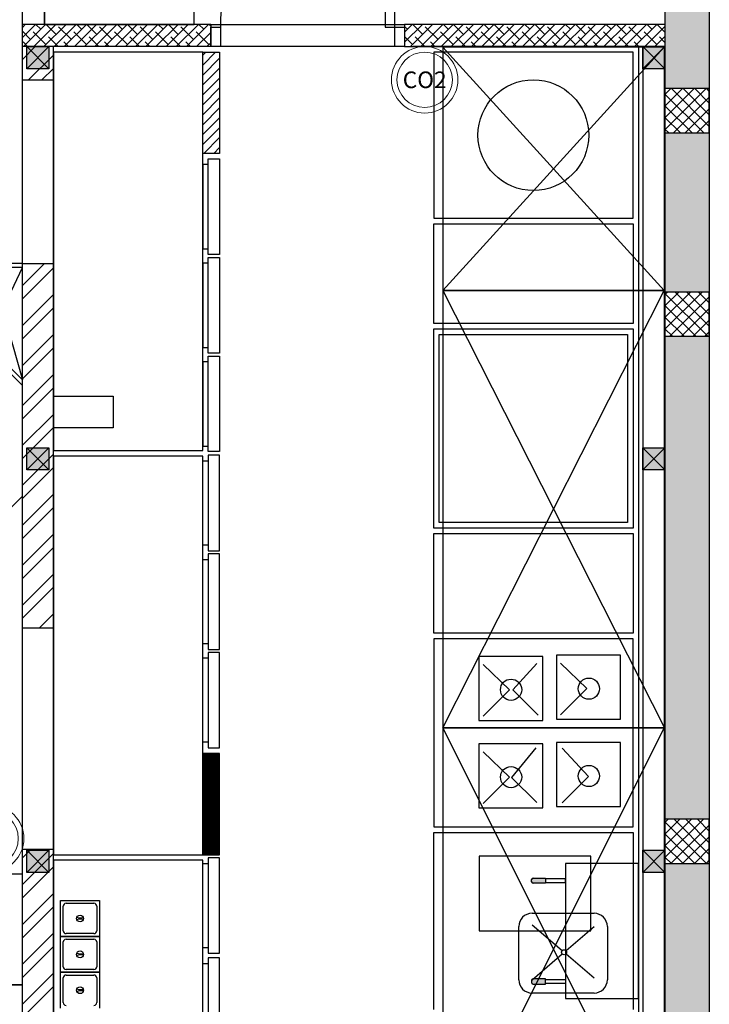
# Model space of a CAD drawing. Header units: millimetres. Extents: x -150 to 42176, y -50 to 21011.
# Tile 21 of 23: x 14438 to 17550, y 5194 to 9642. Entities that reach past the tile are written whole.
import ezdxf

# ---------------------------------------------------------------- set-up
doc = ezdxf.new("R2010")
doc.units = ezdxf.units.MM
doc.header["$LTSCALE"] = 2
doc.header["$MEASUREMENT"] = 0
doc.layers.add('FIRE-EXTINGUISHER', color=1, linetype='Continuous', lineweight=20, true_color=0xff0000)
doc.layers.add('GREY SCALE', color=9, linetype='Continuous', lineweight=0, true_color=0x808080)
doc.styles.get("Standard").update_dxf_attribs({"font": 'times.ttf'})

# ---------------------------------------------------------------- blocks, each defined once
blk = doc.blocks.new('FE-K-WC-6L')
at = {"layer": 'FIRE-EXTINGUISHER', "color": 7}
blk.add_circle((0, 0), 150, dxfattribs=at)
at = {"layer": 'FIRE-EXTINGUISHER', "color": 2, "true_color": 0xffff00}
blk.add_circle((0, 0), 125, dxfattribs=at)
at = {"layer": 'FIRE-EXTINGUISHER', "insert": (0, 0), "char_height": 100, "attachment_point": 5}
blk.add_mtext_dynamic_manual_height_columns('\\pxqc;{\\Fromans|c0;K}', width=272.429, gutter_width=1, heights=[0], dxfattribs=at)
blk = doc.blocks.new('FE-BC-C02-3')
at = {"layer": 'FIRE-EXTINGUISHER'}
blk.add_circle((0, 0), 150, dxfattribs=at)
at = {"layer": 'FIRE-EXTINGUISHER', "color": 7}
blk.add_circle((0, 0), 125, dxfattribs=at)
at = {"layer": 'FIRE-EXTINGUISHER', "insert": (0, 0), "char_height": 75, "attachment_point": 5}
blk.add_mtext_dynamic_manual_height_columns('\\pxqc;{\\Fromans|c0;CO2}', width=272.429, gutter_width=1, heights=[0], dxfattribs=at)
blk = doc.blocks.new('PLAN LAYOUT')
at = {"layer": 'GREY SCALE', "lineweight": -3}
h = blk.add_hatch(color=256, dxfattribs=at)
h.dxf.hatch_style = 1
h.paths.add_polyline_path([(17550, 5830), (17352, 5830), (17352, 5718.1), (17350.8, 3620), (17550, 3620)])
h.paths.add_polyline_path([(17550, 8211.4), (17350, 8211.4), (17350, 6030), (17550, 6030)])
h.paths.add_polyline_path([(17550, 9130), (17350, 9130), (17350, 8411.4), (17550, 8411.4)])
h.paths.add_polyline_path([(17550, 11087.2), (17350, 11087.2), (17350, 9330), (17550, 9330)])
h.paths.add_polyline_path([(17550, 13280), (17350, 13280), (17350, 11287.2), (17550, 11287.2)])
h = blk.add_hatch(color=256, dxfattribs=at)
h.dxf.hatch_style = 1
h.paths.add_polyline_path([(14470, 9520), (14570, 9520), (14570, 9420), (14470, 9420)])
h.paths.add_polyline_path([(17250, 9520), (17350, 9520), (17350, 9420), (17250, 9420)])
h.paths.add_polyline_path([(14470, 7708), (14570, 7708), (14570, 7608), (14470, 7608)])
h.paths.add_polyline_path([(14470, 5890), (14570, 5890), (14570, 5790), (14470, 5790)])
h.paths.add_polyline_path([(14470, 4080), (14570, 4080), (14570, 3980), (14470, 3980)])
h.paths.add_polyline_path([(15202, 2270), (15302, 2270), (15302, 2170), (15202, 2170)])
h.paths.add_polyline_path([(17250, 2270), (17350, 2270), (17350, 2170), (17250, 2170)])
h.paths.add_polyline_path([(17250, 4080), (17350, 4080), (17350, 3980), (17250, 3980)])
h.paths.add_polyline_path([(17250, 5890), (17350, 5890), (17350, 5790), (17250, 5790)])
h.paths.add_polyline_path([(17250, 7708), (17350, 7708), (17350, 7608), (17250, 7608)])
for points in [[(16748.3, 5758.1, -0.414214), (16754.4, 5764.2), (16811.1, 5764.2), (16811.1, 5741.1), (16754.4, 5741.1, -0.414214), (16748.3, 5747.2)], [(16748.3, 5291.9, 0.414214), (16754.4, 5285.8), (16811.1, 5285.8), (16811.1, 5308.9), (16754.4, 5308.9, 0.414214), (16748.3, 5302.8)]]:
    blk.add_hatch(color=256, dxfattribs=at).paths.add_polyline_path(points)
for p, q in [((17350, 13480), (17350, 2170)), ((17550, 13480), (17550, 0)), ((14450, 9620), (14450, 12330)), ((14450, 9620), (14450, 12330)), ((14550, 9620), (14550, 12330)), ((14550, 9620), (14550, 12230)), ((16087.6, 10394.7), (16087.6, 9607.5)), ((16131.3, 9607.5), (16131.3, 10394.7)), ((14550, 10069.8), (14550, 9620)), ((15225, 9620), (15225, 10069.8)), ((14450, 9606.9), (14463.1, 9620)), ((14450, 9561), (14509, 9620)), ((15300, 9620), (14450, 9620)), ((14450, 3520), (14450, 9620)), ((14455, 9520), (14555, 9620)), ((14501, 9520), (14601, 9620)), ((14533.2, 9598.2), (14511.4, 9620)), ((14546.9, 9520), (14646.9, 9620)), ((14550, 9620), (15225, 9620)), ((14602.2, 9575.2), (14557.4, 9620)), ((14590, 9618), (14590, 9620)), ((14592.9, 9520), (14692.9, 9620)), ((14671.1, 9552.3), (14613.6, 9609.7)), ((14638.8, 9520), (14738.8, 9620)), ((14684.8, 9520), (14784.8, 9620)), ((14717.1, 9598.2), (14695.3, 9620)), ((14730.8, 9520), (14830.8, 9620)), ((14786, 9575.2), (14741.2, 9620)), ((14776.7, 9520), (14876.7, 9620)), ((14854.9, 9552.3), (14797.5, 9609.7)), ((14822.7, 9520), (14922.7, 9620)), ((14868.7, 9520), (14968.7, 9620)), ((14900.9, 9598.2), (14879.1, 9620)), ((14914.6, 9520), (15014.6, 9620)), ((14969.9, 9575.2), (14925.1, 9620)), ((14960.6, 9520), (15060.6, 9620)), ((15038.8, 9552.3), (14981.3, 9609.7)), ((15006.5, 9520), (15106.5, 9620)), ((15052.5, 9520), (15152.5, 9620)), ((15084.8, 9598.2), (15063, 9620)), ((15098.5, 9520), (15198.5, 9620)), ((15153.7, 9575.2), (15108.9, 9620)), ((15144.4, 9520), (15244.4, 9620)), ((15222.6, 9552.3), (15165.2, 9609.7)), ((15190.4, 9520), (15290.4, 9620)), ((15268.6, 9598.2), (15246.8, 9620)), ((15300, 9612.8), (15292.8, 9620)), ((15299.9, 9620), (15299.9, 9520)), ((15300, 9620), (16175.1, 9620)), ((15300, 9620), (16175.1, 9620)), ((15300, 9607.5), (15343.8, 9607.5)), ((15300, 9520), (15300, 9607.5)), ((15343.8, 9607.5), (15343.8, 9520)), ((16087.6, 9607.5), (16131.3, 9607.5)), ((16131.3, 9607.5), (16175.1, 9607.5)), ((16131.3, 9520), (16131.3, 9607.5)), ((16175.1, 9585.4), (16209.6, 9620)), ((16175.1, 9539.5), (16255.6, 9620)), ((17350, 9620), (16175.1, 9620)), ((16175.1, 9620), (16175.1, 9520)), ((16187.8, 9598.2), (16175.1, 9611)), ((16175.1, 9607.5), (16175.1, 9520)), ((16201.5, 9520), (16301.5, 9620)), ((16256.8, 9575.2), (16212, 9620)), ((17350, 9620), (16213.8, 9620)), ((16247.5, 9520), (16347.5, 9620)), ((16325.7, 9552.3), (16268.3, 9609.7)), ((16293.5, 9520), (16393.5, 9620)), ((16339.4, 9520), (16439.4, 9620)), ((16371.7, 9598.2), (16349.9, 9620)), ((16385.4, 9520), (16485.4, 9620)), ((16440.6, 9575.2), (16395.9, 9620)), ((16431.4, 9520), (16531.4, 9620)), ((16509.6, 9552.3), (16452.1, 9609.7)), ((16477.3, 9520), (16577.3, 9620)), ((16523.3, 9520), (16623.3, 9620)), ((16555.5, 9598.2), (16533.8, 9620)), ((16569.2, 9520), (16669.2, 9620)), ((16624.5, 9575.2), (16579.7, 9620)), ((16615.2, 9520), (16715.2, 9620)), ((16693.4, 9552.3), (16636, 9609.7)), ((16661.2, 9520), (16761.2, 9620)), ((16707.1, 9520), (16807.1, 9620)), ((16739.4, 9598.2), (16717.6, 9620)), ((16753.1, 9520), (16853.1, 9620)), ((16808.3, 9575.2), (16763.6, 9620)), ((16799.1, 9520), (16899.1, 9620)), ((16877.3, 9552.3), (16819.8, 9609.7)), ((16845, 9520), (16945, 9620)), ((16891, 9520), (16991, 9620)), ((16923.2, 9598.2), (16901.5, 9620)), ((16936.9, 9520), (17036.9, 9620)), ((16992.2, 9575.2), (16947.4, 9620)), ((16982.9, 9520), (17082.9, 9620)), ((17061.1, 9552.3), (17003.7, 9609.7)), ((17028.9, 9520), (17128.9, 9620)), ((17074.8, 9520), (17174.8, 9620)), ((17107.1, 9598.2), (17085.3, 9620)), ((17120.8, 9520), (17220.8, 9620)), ((17176, 9575.2), (17131.3, 9620)), ((17166.7, 9520), (17266.7, 9620)), ((17245, 9552.3), (17187.5, 9609.7)), ((17212.7, 9520), (17312.7, 9620)), ((17258.7, 9520), (17350, 9611.3)), ((17290.9, 9598.2), (17269.2, 9620)), ((17350, 9585.1), (17315.1, 9620)), ((14487.3, 9552.3), (14450, 9589.5)), ((14556.2, 9529.3), (14498.7, 9586.7)), ((14611.4, 9520), (14567.7, 9563.8)), ((14740, 9529.3), (14682.6, 9586.7)), ((14795.3, 9520), (14751.5, 9563.8)), ((14923.9, 9529.3), (14866.4, 9586.7)), ((14979.1, 9520), (14935.4, 9563.8)), ((15107.7, 9529.3), (15050.3, 9586.7)), ((15163, 9520), (15119.2, 9563.8)), ((15291.6, 9529.3), (15234.1, 9586.7)), ((15236.3, 9520), (15300, 9583.7)), ((16210.8, 9529.3), (16175.1, 9565)), ((16266.1, 9520), (16222.3, 9563.8)), ((16394.7, 9529.3), (16337.2, 9586.7)), ((16449.9, 9520), (16406.2, 9563.8)), ((16578.5, 9529.3), (16521.1, 9586.7)), ((16633.8, 9520), (16590, 9563.8)), ((16762.4, 9529.3), (16704.9, 9586.7)), ((16817.6, 9520), (16773.9, 9563.8)), ((16946.2, 9529.3), (16888.8, 9586.7)), ((17001.5, 9520), (16957.7, 9563.8)), ((17130.1, 9529.3), (17072.6, 9586.7)), ((17185.3, 9520), (17141.6, 9563.8)), ((17313.9, 9529.3), (17256.5, 9586.7)), ((17304.6, 9520), (17350, 9565.4)), ((17350, 9539.2), (17325.4, 9563.8)), ((14450, 9462), (14508, 9520)), ((15300, 9520), (14450, 9520)), ((14473.6, 9520), (14452.8, 9540.8)), ((14570, 9520), (14470, 9420)), ((14470, 9520), (14570, 9420)), ((14470, 9520), (14570, 9520)), ((14470, 9420), (14470, 9520)), ((14570, 9520), (14570, 9420)), ((14590, 3520), (14590, 9520)), ((14657.4, 9520), (14636.6, 9540.8)), ((14841.2, 9520), (14820.5, 9540.8)), ((15025.1, 9520), (15004.3, 9540.8)), ((15208.9, 9520), (15188.2, 9540.8)), ((15282.3, 9520), (15300, 9537.7)), ((16175.1, 9520), (15300, 9520)), ((15343.8, 9520), (15300, 9520)), ((16175.1, 9520), (16131.3, 9520)), ((16175.1, 9520), (17350, 9520)), ((17350, 9520), (16213.8, 9520)), ((16312, 9520), (16291.3, 9540.8)), ((16348, 8417.9), (17346, 9518)), ((17348, 9518), (16348.1, 9518)), ((16348.1, 9518), (16348.1, 8417.9)), ((16348.1, 9518), (17346, 8417.9)), ((16495.9, 9520), (16475.1, 9540.8)), ((16679.7, 9520), (16659, 9540.8)), ((16863.6, 9520), (16842.8, 9540.8)), ((17047.4, 9520), (17026.7, 9540.8)), ((17231.3, 9520), (17210.5, 9540.8)), ((17230, 9520), (17230, 3520)), ((17250, 9520), (17250, 2170)), ((17350, 9520), (17250, 9420)), ((17250, 9520), (17350, 9420)), ((17250, 9520), (17350, 9520)), ((17250, 9420), (17250, 9520)), ((17348, 8417.9), (17348, 9518)), ((17350, 9520), (17350, 9420)), ((14478.2, 9370), (14590, 9481.8)), ((14590, 9495), (14590, 7695)), ((15263.7, 9495), (14590, 9495)), ((14590, 9495), (14590, 7695)), ((15263.7, 9495), (14590, 9495)), ((14590, 9495), (14590, 7695)), ((15263.7, 9495), (14590, 9495)), ((14590, 9495), (14590, 7695)), ((15263.7, 9495), (14590, 9495)), ((15263.7, 7695), (15263.7, 9495)), ((15263.7, 7695), (15263.7, 9495)), ((15263.7, 7695), (15263.7, 9495)), ((15263.7, 7695), (15263.7, 9495)), ((15263.7, 9481.5), (15277.2, 9495)), ((15263.7, 9436.6), (15322.1, 9495)), ((15263.7, 9495), (15339.9, 9495)), ((15263.7, 9037.9), (15263.7, 9495)), ((15339.9, 9495), (15339.9, 9037.9)), ((17206.1, 9495), (16306.1, 9495)), ((16306.1, 9495), (16306.1, 8745)), ((17206.1, 8745), (17206.1, 9495)), ((15263.7, 9391.7), (15339.9, 9467.9)), ((14570, 9420), (14470, 9420)), ((14538.3, 9370), (14590, 9421.7)), ((15263.7, 9346.8), (15339.9, 9423)), ((17350, 9420), (17250, 9420)), ((14450, 9370), (14590, 9370)), ((15263.7, 9301.9), (15339.9, 9378.1)), ((15263.7, 9257), (15339.9, 9333.2)), ((17350, 9303.7), (17376.3, 9330)), ((17350, 9250.7), (17429.3, 9330)), ((17350, 9197.7), (17482.3, 9330)), ((17350, 9144.6), (17535.4, 9330)), ((17550, 9330), (17350, 9330)), ((17350, 9330), (17350, 9130)), ((17525.8, 9130), (17350, 9305.8)), ((17550, 9158.8), (17378.8, 9330)), ((17550, 9211.9), (17431.9, 9330)), ((17550, 9264.9), (17484.9, 9330)), ((17550, 9317.9), (17537.9, 9330)), ((17550, 9130), (17550, 9330)), ((15263.7, 9212.1), (15339.9, 9288.3)), ((17472.8, 9130), (17350, 9252.8)), ((17388.4, 9130), (17550, 9291.6)), ((15263.7, 9167.3), (15339.9, 9243.4)), ((17441.4, 9130), (17550, 9238.6)), ((15263.7, 9122.4), (15339.9, 9198.5)), ((17419.7, 9130), (17350, 9199.7)), ((17494.5, 9130), (17550, 9185.5)), ((15263.7, 9077.5), (15339.9, 9153.7)), ((17366.7, 9130), (17350, 9146.7)), ((17350, 9130), (17550, 9130)), ((17547.5, 9130), (17550, 9132.5)), ((15269, 9037.9), (15339.9, 9108.8)), ((15339.9, 9037.9), (15263.7, 9037.9)), ((15313.9, 9037.9), (15339.9, 9063.9)), ((15289.1, 8987.5), (15263.7, 8987.5)), ((15263.7, 8987.5), (15263.7, 8606.6)), ((15289.1, 8987.5), (15263.7, 8987.5)), ((15263.7, 8987.5), (15263.7, 8606.6)), ((15289.1, 9012.9), (15339.9, 9012.9)), ((15289.1, 8581.2), (15289.1, 9012.9)), ((15289.1, 9012.9), (15339.9, 9012.9)), ((15289.1, 8581.2), (15289.1, 9012.9)), ((15339.9, 9012.9), (15339.9, 8581.2)), ((15339.9, 9012.9), (15339.9, 8581.2)), ((16306.1, 8745), (17206.1, 8745)), ((16306.1, 8270), (16306.1, 8720)), ((16306.1, 8720), (17206.1, 8720)), ((17206.1, 8720), (17206.1, 8270)), ((15263.7, 8606.6), (15289.1, 8606.6)), ((15263.7, 8606.6), (15289.1, 8606.6)), ((14450, 8540), (14298.8, 8540)), ((14450, 8440.2), (14549.8, 8540)), ((14450, 8540), (14590, 8540)), ((15289.1, 8542.1), (15263.7, 8542.1)), ((15263.7, 8542.1), (15263.7, 8161.2)), ((15289.1, 8542.1), (15263.7, 8542.1)), ((15263.7, 8542.1), (15263.7, 8161.2)), ((15339.9, 8581.2), (15289.1, 8581.2)), ((15339.9, 8581.2), (15289.1, 8581.2)), ((15289.1, 8567.5), (15339.9, 8567.5)), ((15289.1, 8135.8), (15289.1, 8567.5)), ((15289.1, 8567.5), (15339.9, 8567.5)), ((15289.1, 8135.8), (15289.1, 8567.5)), ((15339.9, 8567.5), (15339.9, 8135.8)), ((15339.9, 8567.5), (15339.9, 8135.8)), ((14287.1, 8177.1), (14450, 8522)), ((14306.3, 8522), (14450, 8014.3)), ((14450, 8522), (14306.3, 8522)), ((14450, 8380.1), (14590, 8520.1)), ((16348, 6443), (17346, 8417.9)), ((16348, 8417.9), (17348.1, 6443)), ((17348.1, 8417.9), (16348.1, 8417.9)), ((16348.1, 8417.9), (16348.1, 6443)), ((16348.1, 8417.9), (17348, 8417.9)), ((17348.1, 6443), (17348.1, 8417.9)), ((17350, 8402.2), (17359.2, 8411.4)), ((17350, 8349.1), (17412.3, 8411.4)), ((17350, 8296.1), (17465.3, 8411.4)), ((17350, 8243.1), (17518.3, 8411.4)), ((17550, 8411.4), (17350, 8411.4)), ((17350, 8411.4), (17350, 8211.4)), ((17550, 8257.3), (17395.9, 8411.4)), ((17550, 8310.3), (17448.9, 8411.4)), ((17550, 8363.3), (17501.9, 8411.4)), ((17550, 8211.4), (17550, 8411.4)), ((14450, 8259.9), (14590, 8399.9)), ((17542.8, 8211.4), (17350, 8404.2)), ((17371.4, 8211.4), (17550, 8390)), ((14098.8, 8340), (14450, 7988.8)), ((14124.3, 8340), (14450, 8014.3)), ((14450, 8199.8), (14590, 8339.8)), ((17489.8, 8211.4), (17350, 8351.2)), ((17424.4, 8211.4), (17550, 8337)), ((17436.8, 8211.4), (17350, 8298.2)), ((17477.4, 8211.4), (17550, 8284)), ((14450, 7988.8), (14169.5, 8269.3)), ((17206.1, 8270), (16306.1, 8270)), ((16306.1, 7345), (16306.1, 8245)), ((16306.1, 8245), (17206.1, 8245)), ((17206.1, 8245), (17206.1, 7345)), ((17383.7, 8211.4), (17350, 8245.1)), ((17530.5, 8211.4), (17550, 8230.9)), ((14450, 8079.6), (14590, 8219.6)), ((16331.1, 7370), (16331.1, 8220)), ((16331.1, 8220), (17181.1, 8220)), ((17181.1, 8220), (17181.1, 7370)), ((17350, 8211.4), (17550, 8211.4)), ((14450, 8019.5), (14590, 8159.5)), ((15263.7, 8161.2), (15289.1, 8161.2)), ((15263.7, 8161.2), (15289.1, 8161.2)), ((15289.1, 8096.7), (15263.7, 8096.7)), ((15263.7, 8096.7), (15263.7, 7715.8)), ((15339.9, 8135.8), (15289.1, 8135.8)), ((15339.9, 8135.8), (15289.1, 8135.8)), ((15289.1, 8122.1), (15339.9, 8122.1)), ((15289.1, 7690.4), (15289.1, 8122.1)), ((15339.9, 8122.1), (15339.9, 7690.4)), ((14450, 7899.3), (14590, 8039.3)), ((14450, 7489.1), (14450, 7988.8)), ((14450, 7839.2), (14590, 7979.2)), ((14590, 7941.1), (14860.4, 7941.1)), ((14590, 7798.4), (14590, 7941.1)), ((14860.4, 7941.1), (14860.4, 7798.4)), ((14450, 7719), (14590, 7859)), ((14450, 7658.9), (14590, 7798.9)), ((14860.4, 7798.4), (14590, 7798.4)), ((14570, 7708), (14470, 7608)), ((14470, 7708), (14570, 7608)), ((14470, 7708), (14570, 7708)), ((14470, 7608), (14470, 7708)), ((14570, 7708), (14570, 7608)), ((14590, 7695), (15263.7, 7695)), ((14590, 7695), (15263.7, 7695)), ((14590, 7695), (15263.7, 7695)), ((14590, 7695), (15263.7, 7695)), ((15263.7, 7715.8), (15289.1, 7715.8)), ((17350, 7708), (17250, 7608)), ((17250, 7708), (17350, 7608)), ((17250, 7708), (17350, 7708)), ((17250, 7608), (17250, 7708)), ((17350, 7708), (17350, 7608)), ((14450, 7538.6), (14590, 7678.6)), ((14590, 7670), (14590, 5870)), ((15263.7, 7670), (14590, 7670)), ((14590, 7670), (14590, 5870)), ((15263.7, 7670), (14590, 7670)), ((14590, 7670), (14590, 5870)), ((15263.7, 7670), (14590, 7670)), ((14590, 7670), (14590, 5870)), ((15263.7, 7670), (14590, 7670)), ((15263.7, 5870), (15263.7, 7670)), ((15263.7, 5870), (15263.7, 7670)), ((15263.7, 5870), (15263.7, 7670)), ((15263.7, 5870), (15263.7, 7670)), ((15339.9, 7690.4), (15289.1, 7690.4)), ((15339.9, 7674.6), (15289.1, 7674.6)), ((15289.1, 7674.6), (15289.1, 7242.9)), ((15339.9, 7242.9), (15339.9, 7674.6)), ((14450, 7478.5), (14590, 7618.5)), ((14570, 7608), (14470, 7608)), ((15263.7, 7268.3), (15263.7, 7649.2)), ((15263.7, 7649.2), (15289.1, 7649.2)), ((17350, 7608), (17250, 7608)), ((14297.1, 7336.2), (14450, 7489.1)), ((14450, 7358.3), (14590, 7498.3)), ((14450, 7298.2), (14590, 7438.2)), ((17206.1, 7345), (16306.1, 7345)), ((17181.1, 7370), (16331.1, 7370)), ((14450, 7178), (14590, 7318)), ((16306.1, 6870), (16306.1, 7320)), ((16306.1, 7320), (17206.1, 7320)), ((17206.1, 7320), (17206.1, 6870)), ((14450, 7117.9), (14590, 7257.9)), ((15289.1, 7268.3), (15263.7, 7268.3)), ((15289.1, 7242.9), (15339.9, 7242.9)), ((15339.9, 7229.2), (15289.1, 7229.2)), ((15289.1, 7229.2), (15289.1, 6797.5)), ((15339.9, 7229.2), (15289.1, 7229.2)), ((15289.1, 7229.2), (15289.1, 6797.5)), ((15339.9, 6797.5), (15339.9, 7229.2)), ((15339.9, 6797.5), (15339.9, 7229.2)), ((15263.7, 6822.9), (15263.7, 7203.8)), ((15263.7, 7203.8), (15289.1, 7203.8)), ((15263.7, 6822.9), (15263.7, 7203.8)), ((15263.7, 7203.8), (15289.1, 7203.8)), ((14450, 6997.7), (14590, 7137.7)), ((14450, 6937.6), (14590, 7077.6)), ((14527.6, 6895), (14590, 6957.4)), ((14450, 6895), (14590, 6895)), ((14587.7, 6895), (14590, 6897.3)), ((17206.1, 6870), (16306.1, 6870)), ((15289.1, 6822.9), (15263.7, 6822.9)), ((15289.1, 6822.9), (15263.7, 6822.9)), ((17206.1, 6845), (16306.2, 6845)), ((16306.2, 6845), (16306.2, 5995.1)), ((17206.1, 5995.1), (17206.1, 6845)), ((15289.1, 6797.5), (15339.9, 6797.5)), ((15289.1, 6797.5), (15339.9, 6797.5)), ((15339.9, 6783.8), (15289.1, 6783.8)), ((15289.1, 6783.8), (15289.1, 6352.1)), ((15339.9, 6783.8), (15289.1, 6783.8)), ((15289.1, 6783.8), (15289.1, 6352.1)), ((15339.9, 6352.1), (15339.9, 6783.8)), ((15339.9, 6352.1), (15339.9, 6783.8)), ((16798.4, 6765.6), (16509.3, 6765.6)), ((16509.3, 6765.6), (16509.3, 6476.5)), ((16798.4, 6476.5), (16798.4, 6765.6)), ((17149.6, 6770.6), (16860.4, 6770.6)), ((16860.4, 6770.6), (16860.4, 6481.4)), ((17149.6, 6481.4), (17149.6, 6770.6)), ((15263.7, 6377.5), (15263.7, 6758.4)), ((15263.7, 6758.4), (15289.1, 6758.4)), ((15263.7, 6377.5), (15263.7, 6758.4)), ((15263.7, 6758.4), (15289.1, 6758.4)), ((16529.7, 6729), (16648.7, 6614.7)), ((16772.4, 6733.1), (16662.9, 6614)), ((16878.5, 6734.4), (16997.5, 6620.1)), ((16529.7, 6495.6), (16648.7, 6614.7)), ((16777.1, 6499.7), (16662.9, 6614)), ((16878.5, 6501), (16997.5, 6620.1)), ((16509.3, 6476.5), (16798.4, 6476.5)), ((16860.4, 6481.4), (17149.6, 6481.4)), ((17348, 6443), (16348, 6443)), ((16348, 6443), (16348, 4443)), ((16348, 4443), (17346, 6443)), ((16348, 6443), (17346, 4443)), ((16348.1, 6443), (17348.1, 6443)), ((17348, 4443), (17348, 6443)), ((15289.1, 6377.5), (15263.7, 6377.5)), ((15289.1, 6377.5), (15263.7, 6377.5)), ((16798.4, 6371.1), (16509.3, 6371.1)), ((16509.3, 6371.1), (16509.3, 6081.9)), ((16798.4, 6081.9), (16798.4, 6371.1)), ((17149.6, 6376), (16860.4, 6376)), ((16860.4, 6376), (16860.4, 6086.9)), ((17149.6, 6086.9), (17149.6, 6376)), ((15263.7, 6325.4), (15265.5, 6327.1)), ((15263.7, 6323.6), (15267.2, 6327.1)), ((15263.7, 6321.8), (15269, 6327.1)), ((15263.7, 6320.1), (15270.8, 6327.1)), ((15263.7, 6318.3), (15272.5, 6327.1)), ((15263.7, 6316.5), (15274.3, 6327.1)), ((15263.7, 6314.7), (15276.1, 6327.1)), ((15263.7, 6313), (15277.8, 6327.1)), ((15263.7, 6311.2), (15279.6, 6327.1)), ((15263.7, 6309.4), (15281.4, 6327.1)), ((15263.7, 6307.7), (15283.1, 6327.1)), ((15263.7, 6305.9), (15284.9, 6327.1)), ((15263.7, 6304.1), (15286.7, 6327.1)), ((15263.7, 6302.4), (15288.4, 6327.1)), ((15263.7, 6300.6), (15290.2, 6327.1)), ((15263.7, 6298.8), (15292, 6327.1)), ((15263.7, 6297.1), (15293.7, 6327.1)), ((15263.7, 6295.3), (15295.5, 6327.1)), ((15263.7, 6293.5), (15297.3, 6327.1)), ((15263.7, 6291.8), (15299, 6327.1)), ((15263.7, 6290), (15300.8, 6327.1)), ((15263.7, 6288.2), (15302.6, 6327.1)), ((15263.7, 6286.5), (15304.4, 6327.1)), ((15263.7, 6284.7), (15306.1, 6327.1)), ((15263.7, 6282.9), (15307.9, 6327.1)), ((15263.7, 6281.2), (15309.7, 6327.1)), ((15263.7, 6279.4), (15311.4, 6327.1)), ((15263.7, 6277.6), (15313.2, 6327.1)), ((15263.7, 6275.9), (15315, 6327.1)), ((15263.7, 6274.1), (15316.7, 6327.1)), ((15263.7, 6272.3), (15318.5, 6327.1)), ((15263.7, 6270.6), (15320.3, 6327.1)), ((15263.7, 6268.8), (15322, 6327.1)), ((15263.7, 6267), (15323.8, 6327.1)), ((15263.7, 6265.3), (15325.6, 6327.1)), ((15263.7, 6263.5), (15327.3, 6327.1)), ((15263.7, 6261.7), (15329.1, 6327.1)), ((15263.7, 6259.9), (15330.9, 6327.1)), ((15263.7, 6258.2), (15332.6, 6327.1)), ((15263.7, 6256.4), (15334.4, 6327.1)), ((15263.7, 6254.6), (15336.2, 6327.1)), ((15263.7, 6252.9), (15337.9, 6327.1)), ((15263.7, 6251.1), (15339.7, 6327.1)), ((15339.9, 6327.1), (15263.7, 6327.1)), ((15263.7, 6327.1), (15263.7, 5870)), ((15263.7, 6249.3), (15339.9, 6325.5)), ((15263.7, 6247.6), (15339.9, 6323.8)), ((15263.7, 6245.8), (15339.9, 6322)), ((15263.7, 6244), (15339.9, 6320.2)), ((15263.7, 6242.3), (15339.9, 6318.5)), ((15263.7, 6240.5), (15339.9, 6316.7)), ((15289.1, 6352.1), (15339.9, 6352.1)), ((15289.1, 6352.1), (15339.9, 6352.1)), ((15339.9, 5870), (15339.9, 6327.1)), ((16529.5, 6334.4), (16648.5, 6220.1)), ((16767.4, 6352.7), (16658, 6219.3)), ((16886.4, 6351.3), (17005.4, 6222.7)), ((15263.7, 6238.7), (15339.9, 6314.9)), ((15263.7, 6237), (15339.9, 6313.2)), ((15263.7, 6235.2), (15339.9, 6311.4)), ((15263.7, 6233.4), (15339.9, 6309.6)), ((15263.7, 6231.7), (15339.9, 6307.8)), ((15263.7, 6229.9), (15339.9, 6306.1)), ((15263.7, 6228.1), (15339.9, 6304.3)), ((15263.7, 6226.4), (15339.9, 6302.5)), ((15263.7, 6224.6), (15339.9, 6300.8)), ((15263.7, 6222.8), (15339.9, 6299)), ((15263.7, 6221.1), (15339.9, 6297.2)), ((15263.7, 6219.3), (15339.9, 6295.5)), ((15263.7, 6217.5), (15339.9, 6293.7)), ((15263.7, 6215.8), (15339.9, 6291.9)), ((15263.7, 6214), (15339.9, 6290.2)), ((15263.7, 6212.2), (15339.9, 6288.4)), ((15263.7, 6210.5), (15339.9, 6286.6)), ((15263.7, 6208.7), (15339.9, 6284.9)), ((15263.7, 6206.9), (15339.9, 6283.1)), ((15263.7, 6205.1), (15339.9, 6281.3)), ((15263.7, 6203.4), (15339.9, 6279.6)), ((15263.7, 6201.6), (15339.9, 6277.8)), ((15263.7, 6199.8), (15339.9, 6276)), ((15263.7, 6198.1), (15339.9, 6274.3)), ((15263.7, 6196.3), (15339.9, 6272.5)), ((15263.7, 6194.5), (15339.9, 6270.7)), ((15263.7, 6192.8), (15339.9, 6269)), ((15263.7, 6191), (15339.9, 6267.2)), ((15263.7, 6189.2), (15339.9, 6265.4)), ((15263.7, 6187.5), (15339.9, 6263.7)), ((15263.7, 6185.7), (15339.9, 6261.9)), ((15263.7, 6183.9), (15339.9, 6260.1)), ((15263.7, 6182.2), (15339.9, 6258.3)), ((15263.7, 6180.4), (15339.9, 6256.6)), ((15263.7, 6178.6), (15339.9, 6254.8)), ((15263.7, 6176.9), (15339.9, 6253)), ((15263.7, 6175.1), (15339.9, 6251.3)), ((15263.7, 6173.3), (15339.9, 6249.5)), ((15263.7, 6171.6), (15339.9, 6247.7)), ((15263.7, 6169.8), (15339.9, 6246)), ((15263.7, 6168), (15339.9, 6244.2)), ((15263.7, 6166.3), (15339.9, 6242.4)), ((15263.7, 6164.5), (15339.9, 6240.7)), ((15263.7, 6162.7), (15339.9, 6238.9)), ((15263.7, 6161), (15339.9, 6237.1)), ((15263.7, 6159.2), (15339.9, 6235.4)), ((15263.7, 6157.4), (15339.9, 6233.6)), ((15263.7, 6155.7), (15339.9, 6231.8)), ((15263.7, 6153.9), (15339.9, 6230.1)), ((15263.7, 6152.1), (15339.9, 6228.3)), ((15263.7, 6150.3), (15339.9, 6226.5)), ((15263.7, 6148.6), (15339.9, 6224.8)), ((15263.7, 6146.8), (15339.9, 6223)), ((15263.7, 6145), (15339.9, 6221.2)), ((15263.7, 6143.3), (15339.9, 6219.5)), ((15263.7, 6141.5), (15339.9, 6217.7)), ((15263.7, 6139.7), (15339.9, 6215.9)), ((15263.7, 6138), (15339.9, 6214.2)), ((15263.7, 6136.2), (15339.9, 6212.4)), ((15263.7, 6134.4), (15339.9, 6210.6)), ((15263.7, 6132.7), (15339.9, 6208.9)), ((15263.7, 6130.9), (15339.9, 6207.1)), ((15263.7, 6129.1), (15339.9, 6205.3)), ((15263.7, 6127.4), (15339.9, 6203.5)), ((15263.7, 6125.6), (15339.9, 6201.8)), ((15263.7, 6123.8), (15339.9, 6200)), ((15263.7, 6122.1), (15339.9, 6198.2)), ((15263.7, 6120.3), (15339.9, 6196.5)), ((15263.7, 6118.5), (15339.9, 6194.7)), ((15263.7, 6116.8), (15339.9, 6192.9)), ((15263.7, 6115), (15339.9, 6191.2)), ((15263.7, 6113.2), (15339.9, 6189.4)), ((15263.7, 6111.5), (15339.9, 6187.6)), ((15263.7, 6109.7), (15339.9, 6185.9)), ((15263.7, 6107.9), (15339.9, 6184.1)), ((15263.7, 6106.2), (15339.9, 6182.3)), ((16529.5, 6101), (16648.5, 6220.1)), ((16772.2, 6105), (16658, 6219.3)), ((16886.4, 6103.6), (17005.4, 6222.7)), ((15263.7, 6104.4), (15339.9, 6180.6)), ((15263.7, 6102.6), (15339.9, 6178.8)), ((15263.7, 6100.8), (15339.9, 6177)), ((15263.7, 6099.1), (15339.9, 6175.3)), ((15263.7, 6097.3), (15339.9, 6173.5)), ((15263.7, 6095.5), (15339.9, 6171.7)), ((15263.7, 6093.8), (15339.9, 6170)), ((15263.7, 6092), (15339.9, 6168.2)), ((15263.7, 6090.2), (15339.9, 6166.4)), ((15263.7, 6088.5), (15339.9, 6164.7)), ((15263.7, 6086.7), (15339.9, 6162.9)), ((15263.7, 6084.9), (15339.9, 6161.1)), ((15263.7, 6083.2), (15339.9, 6159.4)), ((15263.7, 6081.4), (15339.9, 6157.6)), ((15263.7, 6079.6), (15339.9, 6155.8)), ((15263.7, 6077.9), (15339.9, 6154.1)), ((15263.7, 6076.1), (15339.9, 6152.3)), ((15263.7, 6074.3), (15339.9, 6150.5)), ((15263.7, 6072.6), (15339.9, 6148.7)), ((15263.7, 6070.8), (15339.9, 6147)), ((15263.7, 6069), (15339.9, 6145.2)), ((15263.7, 6067.3), (15339.9, 6143.4)), ((15263.7, 6065.5), (15339.9, 6141.7)), ((15263.7, 6063.7), (15339.9, 6139.9)), ((15263.7, 6062), (15339.9, 6138.1)), ((15263.7, 6060.2), (15339.9, 6136.4)), ((15263.7, 6058.4), (15339.9, 6134.6)), ((15263.7, 6056.7), (15339.9, 6132.8)), ((15263.7, 6054.9), (15339.9, 6131.1)), ((15263.7, 6053.1), (15339.9, 6129.3)), ((15263.7, 6051.4), (15339.9, 6127.5)), ((15263.7, 6049.6), (15339.9, 6125.8)), ((15263.7, 6047.8), (15339.9, 6124)), ((15263.7, 6046), (15339.9, 6122.2)), ((15263.7, 6044.3), (15339.9, 6120.5)), ((15263.7, 6042.5), (15339.9, 6118.7)), ((15263.7, 6040.7), (15339.9, 6116.9)), ((15263.7, 6039), (15339.9, 6115.2)), ((15263.7, 6037.2), (15339.9, 6113.4)), ((15263.7, 6035.4), (15339.9, 6111.6)), ((15263.7, 6033.7), (15339.9, 6109.9)), ((15263.7, 6031.9), (15339.9, 6108.1)), ((15263.7, 6030.1), (15339.9, 6106.3)), ((15263.7, 6028.4), (15339.9, 6104.6)), ((15263.7, 6026.6), (15339.9, 6102.8)), ((15263.7, 6024.8), (15339.9, 6101)), ((15263.7, 6023.1), (15339.9, 6099.3)), ((15263.7, 6021.3), (15339.9, 6097.5)), ((15263.7, 6019.5), (15339.9, 6095.7)), ((15263.7, 6017.8), (15339.9, 6093.9)), ((15263.7, 6016), (15339.9, 6092.2)), ((15263.7, 6014.2), (15339.9, 6090.4)), ((15263.7, 6012.5), (15339.9, 6088.6)), ((15263.7, 6010.7), (15339.9, 6086.9)), ((15263.7, 6008.9), (15339.9, 6085.1)), ((15263.7, 6007.2), (15339.9, 6083.3)), ((15263.7, 6005.4), (15339.9, 6081.6)), ((15263.7, 6003.6), (15339.9, 6079.8)), ((15263.7, 6001.9), (15339.9, 6078)), ((15263.7, 6000.1), (15339.9, 6076.3)), ((15263.7, 5998.3), (15339.9, 6074.5)), ((15263.7, 5996.6), (15339.9, 6072.7)), ((15263.7, 5994.8), (15339.9, 6071)), ((15263.7, 5993), (15339.9, 6069.2)), ((15263.7, 5991.2), (15339.9, 6067.4)), ((15263.7, 5989.5), (15339.9, 6065.7)), ((15263.7, 5987.7), (15339.9, 6063.9)), ((15263.7, 5985.9), (15339.9, 6062.1)), ((15263.7, 5984.2), (15339.9, 6060.4)), ((15263.7, 5982.4), (15339.9, 6058.6)), ((15263.7, 5980.6), (15339.9, 6056.8)), ((15263.7, 5978.9), (15339.9, 6055.1)), ((15263.7, 5977.1), (15339.9, 6053.3)), ((15263.7, 5975.3), (15339.9, 6051.5)), ((15263.7, 5973.6), (15339.9, 6049.8)), ((16509.3, 6081.9), (16798.4, 6081.9)), ((16860.4, 6086.9), (17149.6, 6086.9)), ((15263.7, 5971.8), (15339.9, 6048)), ((15263.7, 5970), (15339.9, 6046.2)), ((15263.7, 5968.3), (15339.9, 6044.4)), ((15263.7, 5966.5), (15339.9, 6042.7)), ((15263.7, 5964.7), (15339.9, 6040.9)), ((15263.7, 5963), (15339.9, 6039.1)), ((15263.7, 5961.2), (15339.9, 6037.4)), ((15263.7, 5959.4), (15339.9, 6035.6)), ((15263.7, 5957.7), (15339.9, 6033.8)), ((15263.7, 5955.9), (15339.9, 6032.1)), ((15263.7, 5954.1), (15339.9, 6030.3)), ((15263.7, 5952.4), (15339.9, 6028.5)), ((15263.7, 5950.6), (15339.9, 6026.8)), ((15263.7, 5948.8), (15339.9, 6025)), ((15263.7, 5947.1), (15339.9, 6023.2)), ((15263.7, 5945.3), (15339.9, 6021.5)), ((15263.7, 5943.5), (15339.9, 6019.7)), ((15263.7, 5941.8), (15339.9, 6017.9)), ((15263.7, 5940), (15339.9, 6016.2)), ((15263.7, 5938.2), (15339.9, 6014.4)), ((15263.7, 5936.4), (15339.9, 6012.6)), ((15263.7, 5934.7), (15339.9, 6010.9)), ((15263.7, 5932.9), (15339.9, 6009.1)), ((15263.7, 5931.1), (15339.9, 6007.3)), ((15263.7, 5929.4), (15339.9, 6005.6)), ((17350, 6015.7), (17364.3, 6030)), ((17350, 5962.7), (17417.3, 6030)), ((17350, 5909.6), (17470.4, 6030)), ((17350, 5856.6), (17523.4, 6030)), ((17550, 6030), (17350, 6030)), ((17350, 6030), (17350, 5830)), ((17537.8, 5830), (17350, 6017.8)), ((17550, 5870.8), (17390.8, 6030)), ((17550, 5923.8), (17443.8, 6030)), ((17550, 5976.9), (17496.9, 6030)), ((17550, 6029.9), (17549.9, 6030)), ((17550, 5830), (17550, 6030)), ((15263.7, 5927.6), (15339.9, 6003.8)), ((15263.7, 5925.8), (15339.9, 6002)), ((15263.7, 5924.1), (15339.9, 6000.3)), ((15263.7, 5922.3), (15339.9, 5998.5)), ((15263.7, 5920.5), (15339.9, 5996.7)), ((15263.7, 5918.8), (15339.9, 5995)), ((15263.7, 5917), (15339.9, 5993.2)), ((15263.7, 5915.2), (15339.9, 5991.4)), ((15263.7, 5913.5), (15339.9, 5989.6)), ((15263.7, 5911.7), (15339.9, 5987.9)), ((15263.7, 5909.9), (15339.9, 5986.1)), ((15263.7, 5908.2), (15339.9, 5984.3)), ((15263.7, 5906.4), (15339.9, 5982.6)), ((15263.7, 5904.6), (15339.9, 5980.8)), ((15263.7, 5902.9), (15339.9, 5979)), ((15263.7, 5901.1), (15339.9, 5977.3)), ((15263.7, 5899.3), (15339.9, 5975.5)), ((15263.7, 5897.6), (15339.9, 5973.7)), ((15263.7, 5895.8), (15339.9, 5972)), ((15263.7, 5894), (15339.9, 5970.2)), ((15263.7, 5892.3), (15339.9, 5968.4)), ((15263.7, 5890.5), (15339.9, 5966.7)), ((15263.7, 5888.7), (15339.9, 5964.9)), ((15263.7, 5886.9), (15339.9, 5963.1)), ((15263.7, 5885.2), (15339.9, 5961.4)), ((15263.7, 5883.4), (15339.9, 5959.6)), ((16306.2, 5995.1), (17206.1, 5995.1)), ((16306.2, 5970.1), (17206.1, 5970.1)), ((16306.2, 5170.1), (16306.2, 5970.1)), ((17206.1, 5970.1), (17206.1, 5170.1)), ((17484.7, 5830), (17350, 5964.7)), ((17376.4, 5830), (17550, 6003.6)), ((15263.7, 5881.6), (15339.9, 5957.8)), ((15263.7, 5879.9), (15339.9, 5956.1)), ((15263.7, 5878.1), (15339.9, 5954.3)), ((15263.7, 5876.3), (15339.9, 5952.5)), ((15263.7, 5874.6), (15339.9, 5950.8)), ((15263.7, 5872.8), (15339.9, 5949)), ((15263.7, 5871), (15339.9, 5947.2)), ((15264.4, 5870), (15339.9, 5945.5)), ((15266.2, 5870), (15339.9, 5943.7)), ((15268, 5870), (15339.9, 5941.9)), ((15269.7, 5870), (15339.9, 5940.2)), ((15271.5, 5870), (15339.9, 5938.4)), ((15273.3, 5870), (15339.9, 5936.6)), ((15275.1, 5870), (15339.9, 5934.8)), ((15276.8, 5870), (15339.9, 5933.1)), ((15278.6, 5870), (15339.9, 5931.3)), ((15280.4, 5870), (15339.9, 5929.5)), ((15282.1, 5870), (15339.9, 5927.8)), ((15283.9, 5870), (15339.9, 5926)), ((15285.7, 5870), (15339.9, 5924.2)), ((15287.4, 5870), (15339.9, 5922.5)), ((15289.2, 5870), (15339.9, 5920.7)), ((15291, 5870), (15339.9, 5918.9)), ((15292.7, 5870), (15339.9, 5917.2)), ((15294.5, 5870), (15339.9, 5915.4)), ((17429.5, 5830), (17550, 5950.5)), ((14450, 5855.7), (14489.3, 5895)), ((14450, 5895), (14590, 5895)), ((14450, 5735.5), (14590, 5875.5)), ((14570, 5890), (14470, 5790)), ((14470, 5890), (14570, 5790)), ((14470, 5890), (14570, 5890)), ((14470, 5790), (14470, 5890)), ((14570, 5890), (14570, 5790)), ((15296.3, 5870), (15339.9, 5913.6)), ((15298, 5870), (15339.9, 5911.9)), ((15299.8, 5870), (15339.9, 5910.1)), ((15301.6, 5870), (15339.9, 5908.3)), ((15303.3, 5870), (15339.9, 5906.6)), ((15305.1, 5870), (15339.9, 5904.8)), ((15306.9, 5870), (15339.9, 5903)), ((15308.6, 5870), (15339.9, 5901.3)), ((15310.4, 5870), (15339.9, 5899.5)), ((15312.2, 5870), (15339.9, 5897.7)), ((15313.9, 5870), (15339.9, 5896)), ((15315.7, 5870), (15339.9, 5894.2)), ((15317.5, 5870), (15339.9, 5892.4)), ((15319.2, 5870), (15339.9, 5890.7)), ((15321, 5870), (15339.9, 5888.9)), ((15322.8, 5870), (15339.9, 5887.1)), ((15324.5, 5870), (15339.9, 5885.4)), ((15326.3, 5870), (15339.9, 5883.6)), ((15328.1, 5870), (15339.9, 5881.8)), ((15329.9, 5870), (15339.9, 5880)), ((15331.6, 5870), (15339.9, 5878.3)), ((15333.4, 5870), (15339.9, 5876.5)), ((15335.2, 5870), (15339.9, 5874.7)), ((15336.9, 5870), (15339.9, 5873)), ((15338.7, 5870), (15339.9, 5871.2)), ((17350, 5890), (17250, 5790)), ((17250, 5890), (17350, 5790)), ((17250, 5890), (17350, 5890)), ((17250, 5790), (17250, 5890)), ((17431.7, 5830), (17350, 5911.7)), ((17350, 5890), (17350, 5790)), ((17482.5, 5830), (17550, 5897.5)), ((14590, 5870), (15263.7, 5870)), ((14590, 5870), (15263.7, 5870)), ((14590, 5870), (15263.7, 5870)), ((14590, 5870), (15263.7, 5870)), ((14590, 5845), (14590, 4480)), ((15263.7, 5845), (14590, 5845)), ((14590, 5845), (14590, 4480)), ((15263.7, 5845), (14590, 5845)), ((14590, 5845), (14590, 4480)), ((15263.7, 5845), (14590, 5845)), ((15263.7, 5870), (15339.9, 5870)), ((15263.7, 4480), (15263.7, 5845)), ((15263.7, 4480), (15263.7, 5845)), ((15263.7, 4480), (15263.7, 5845)), ((15263.7, 5450), (15263.7, 5830.9)), ((15263.7, 5830.9), (15289.1, 5830.9)), ((15263.7, 5450), (15263.7, 5830.9)), ((15263.7, 5830.9), (15289.1, 5830.9)), ((15339.9, 5856.3), (15289.1, 5856.3)), ((15289.1, 5856.3), (15289.1, 5424.6)), ((15339.9, 5856.3), (15289.1, 5856.3)), ((15289.1, 5856.3), (15289.1, 5424.6)), ((15339.9, 5424.6), (15339.9, 5856.3)), ((15339.9, 5424.6), (15339.9, 5856.3)), ((16512, 5862.6), (16512, 5525.6)), ((17016, 5862.6), (16512, 5862.6)), ((16901.7, 5830), (16901.7, 5220)), ((17231.1, 5830), (16901.7, 5830)), ((17016, 5525.6), (17016, 5862.6)), ((17231.1, 5220), (17231.1, 5830)), ((17378.7, 5830), (17350, 5858.7)), ((17350, 5830), (17550, 5830)), ((17535.5, 5830), (17550, 5844.5)), ((14450, 5782.1), (13986.2, 5782.1)), ((14450, 5675.4), (14590, 5815.4)), ((14450, 5282.1), (14450, 5782.1)), ((14570, 5790), (14470, 5790)), ((17350, 5790), (17250, 5790)), ((16748.3, 5747.2), (16748.3, 5758.1)), ((16754.4, 5764.2), (16811.1, 5764.2)), ((16811.1, 5741.1), (16754.4, 5741.1)), ((16811.1, 5764.2), (16811.1, 5741.1)), ((16901.7, 5761.2), (16811.1, 5761.2)), ((16811.1, 5761.2), (16811.1, 5744.1)), ((16811.1, 5744.1), (16901.7, 5744.1)), ((16901.7, 5744.1), (16901.7, 5761.2)), ((14450, 5555.2), (14590, 5695.2)), ((14622.1, 5662.8), (14798.1, 5662.8)), ((14622.1, 5500.8), (14622.1, 5662.8)), ((14647.1, 5650.3), (14773.1, 5650.3)), ((14798.1, 5662.8), (14798.1, 5500.8)), ((14450, 5495.1), (14590, 5635.1)), ((14634.6, 5525.8), (14634.6, 5637.8)), ((14785.6, 5637.8), (14785.6, 5525.8)), ((16750.1, 5605.1), (17030, 5605.1)), ((14450, 5374.9), (14590, 5514.9)), ((16512, 5525.6), (17016, 5525.6)), ((16690.1, 5305.1), (16690.1, 5545.1)), ((16750.1, 5553.2), (16886, 5436.7)), ((16903.5, 5436.7), (17030, 5545.1)), ((17090, 5545.1), (17090, 5305.1)), ((14622.1, 5500.8), (14798.1, 5500.8)), ((14622.1, 5338.8), (14622.1, 5500.8)), ((14798.1, 5500.8), (14622.1, 5500.8)), ((14634.6, 5363.8), (14634.6, 5475.8)), ((14773.1, 5513.3), (14647.1, 5513.3)), ((14647.1, 5488.3), (14773.1, 5488.3)), ((14785.6, 5475.8), (14785.6, 5363.8)), ((14798.1, 5500.8), (14798.1, 5338.8)), ((14450, 5314.8), (14590, 5454.8)), ((15289.1, 5450), (15263.7, 5450)), ((15289.1, 5450), (15263.7, 5450)), ((15289.1, 5424.6), (15339.9, 5424.6)), ((15289.1, 5424.6), (15339.9, 5424.6)), ((15339.9, 5404.2), (15289.1, 5404.2)), ((15289.1, 5404.2), (15289.1, 4972.5)), ((15339.9, 5404.2), (15289.1, 5404.2)), ((15289.1, 5404.2), (15289.1, 4972.5)), ((15339.9, 4972.5), (15339.9, 5404.2)), ((15339.9, 4972.5), (15339.9, 5404.2)), ((16750.1, 5305.1), (16886, 5421.7)), ((16903.5, 5421.7), (17030, 5313.2)), ((14798.1, 5338.8), (14622.1, 5338.8)), ((14622.1, 5338.8), (14798.1, 5338.8)), ((14622.1, 5176.8), (14622.1, 5338.8)), ((14773.1, 5351.3), (14647.1, 5351.3)), ((14798.1, 5338.8), (14798.1, 5176.8)), ((15263.7, 4997.9), (15263.7, 5378.8)), ((15263.7, 5378.8), (15289.1, 5378.8)), ((15263.7, 4997.9), (15263.7, 5378.8)), ((15263.7, 5378.8), (15289.1, 5378.8)), ((14450, 5194.6), (14590, 5334.6)), ((14634.6, 5201.8), (14634.6, 5313.8)), ((14647.1, 5326.3), (14773.1, 5326.3)), ((14785.6, 5313.8), (14785.6, 5201.8)), ((16748.3, 5302.8), (16748.3, 5291.9)), ((16811.1, 5308.9), (16754.4, 5308.9)), ((16811.1, 5285.8), (16811.1, 5308.9)), ((16811.1, 5288.8), (16811.1, 5305.9)), ((16811.1, 5305.9), (16901.7, 5305.9)), ((16901.7, 5305.9), (16901.7, 5288.8)), ((14450, 5282.1), (13761.2, 5282.1)), ((13925, 5282.1), (14450, 5282.1)), ((14450, 3832.1), (14450, 5282.1)), ((14450, 5134.5), (14590, 5274.5)), ((16754.4, 5285.8), (16811.1, 5285.8)), ((16901.7, 5288.8), (16811.1, 5288.8)), ((17030, 5245.1), (16750.1, 5245.1)), ((16901.7, 5220), (17231.1, 5220))]:
    blk.add_line(p, q, dxfattribs=at)
for centre, radius in [((16756.1, 9120), 250), ((16655.4, 6614.9), 47.9), ((17006.5, 6619.8), 47.9), ((17006.5, 6225.2), 47.9), ((16655.4, 6220.3), 47.9), ((14710.1, 5581.8), 15.4), ((14710.1, 5419.8), 15.4), ((16894.8, 5429.2), 11.5), ((14710.1, 5257.8), 15.4)]:
    blk.add_circle(centre, radius, dxfattribs=at)
for centre, radius, start, end in [((16132.9, 9606.9), 789.2, 93.2946, 179.9538), ((16754.4, 5758.1), 6.1, 90, 180), ((16754.4, 5747.2), 6.1, 180, 270), ((14647.1, 5637.8), 12.5, 90, 180), ((14773.1, 5637.8), 12.5, 0, 90), ((16750.1, 5545.1), 60, 90, 180), ((17030, 5545.1), 60, 0, 90), ((14713.5, 5634.6), 50.2, 249.4665, 283.1282), ((14713.5, 5529), 50.2, 76.8718, 110.5335), ((14647.1, 5525.8), 12.5, 180, 270), ((14773.1, 5525.8), 12.5, 270, 0), ((14647.1, 5475.8), 12.5, 90, 180), ((14773.1, 5475.8), 12.5, 0, 90), ((14713.5, 5472.6), 50.2, 249.4665, 283.1282), ((14713.5, 5367), 50.2, 76.8718, 110.5335), ((14647.1, 5363.8), 12.5, 180, 270), ((14773.1, 5363.8), 12.5, 270, 0), ((14647.1, 5313.8), 12.5, 90, 180), ((14773.1, 5313.8), 12.5, 0, 90), ((16750.1, 5305.1), 60, 180, 270), ((16754.4, 5302.8), 6.1, 90, 180), ((17030, 5305.1), 60, 270, 0), ((14713.5, 5310.6), 50.2, 249.4665, 283.1282), ((14713.5, 5205), 50.2, 76.8718, 110.5335), ((16754.4, 5291.9), 6.1, 180, 270), ((14647.1, 5201.8), 12.5, 180, 270), ((14773.1, 5201.8), 12.5, 270, 0)]:
    blk.add_arc(centre, radius, start, end, dxfattribs=at)

msp = doc.modelspace()

# ---------------------------------------------------------------- block references
at = {"layer": 'FIRE-EXTINGUISHER'}
for name, p in [('FE-BC-C02-3', (16265.5, 9370)), ('FE-K-WC-6L', (14306.6, 5943.2))]:
    msp.add_blockref(name, p, dxfattribs=at)
at = {"layer": 'GREY SCALE', "lineweight": -3}
msp.add_blockref('PLAN LAYOUT', (0, 0), dxfattribs=at)

doc.saveas('drawing.dxf')
